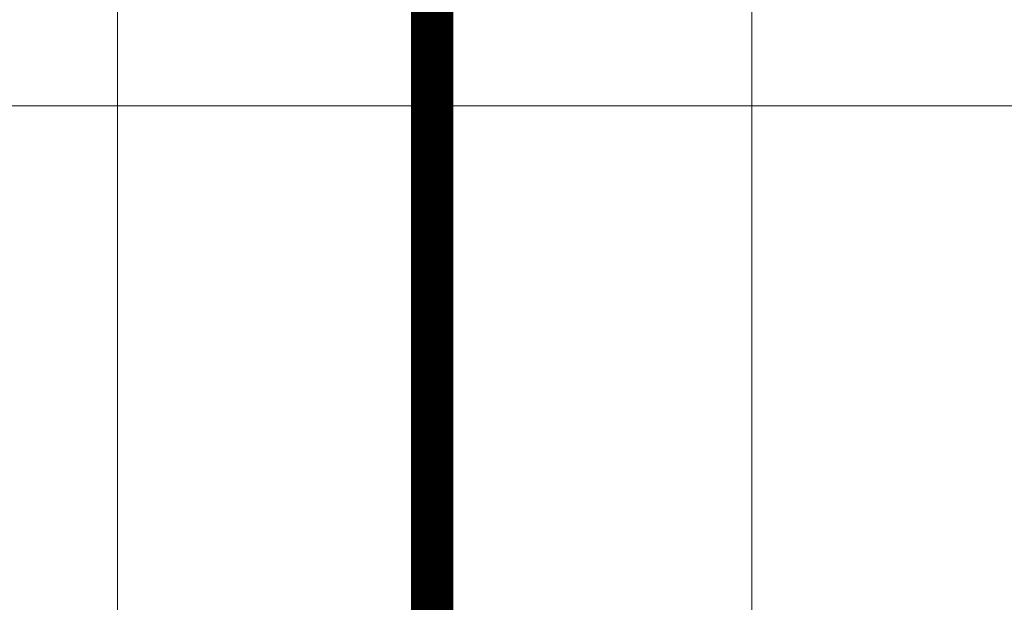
# Model space of a CAD drawing. Header units: millimetres. Extents: x -38031 to 110605, y -30229 to 92226.
# Tile 151 of 194: x 60705 to 72345, y -2375 to 4517. Entities that reach past the tile are written whole.
import ezdxf

# ---------------------------------------------------------------- set-up
doc = ezdxf.new("R2010")
doc.units = ezdxf.units.MM
doc.header["$LTSCALE"] = 50
doc.linetypes.add('STYLE_07', pattern=[1.875, 0.625, -0.20828, 0.625, -0.20836, 0.06943, -0.13893])
doc.layers.add('BOUWKUNDIG', color=8, linetype='Continuous')
doc.layers.add('kaderscheiding', color=9, linetype='Continuous')
doc.layers.add('stramien', color=1, linetype='Continuous', lineweight=15)

# ---------------------------------------------------------------- blocks, each defined once
blk = doc.blocks.new('A$C385C6BB8')
at = {"layer": 'kaderscheiding', "const_width": 500}
blk.add_lwpolyline([(-33624, -17466), (-33624, 81355)], dxfattribs=at)
blk = doc.blocks.new('200254 W 211 30-06-2008')
at = {"layer": 'stramien', "linetype": 'STYLE_07', "ltscale": 50}
for p, q in [((20271.95, 2695.43), (20271.95, 4240.03)), ((20421.95, 2695.43), (20421.95, 4240.03)), ((20346.95, 2737.41), (20346.95, 3963.01)), ((18923.73, 3085.95), (21069.72, 3085.95))]:
    blk.add_line(p, q, dxfattribs=at)

msp = doc.modelspace()

# ---------------------------------------------------------------- block references
at = {"layer": 'kaderscheiding'}
msp.add_blockref('A$C385C6BB8', (99205, -12512.3), dxfattribs=at)

# ---------------------------------------------------------------- next in the draw order: block references
at = {"layer": 'BOUWKUNDIG', "xscale": 50, "yscale": 50, "zscale": 50}
msp.add_blockref('200254 W 211 30-06-2008', (-951737.5, -150797.3), dxfattribs=at)

doc.saveas('drawing.dxf')
